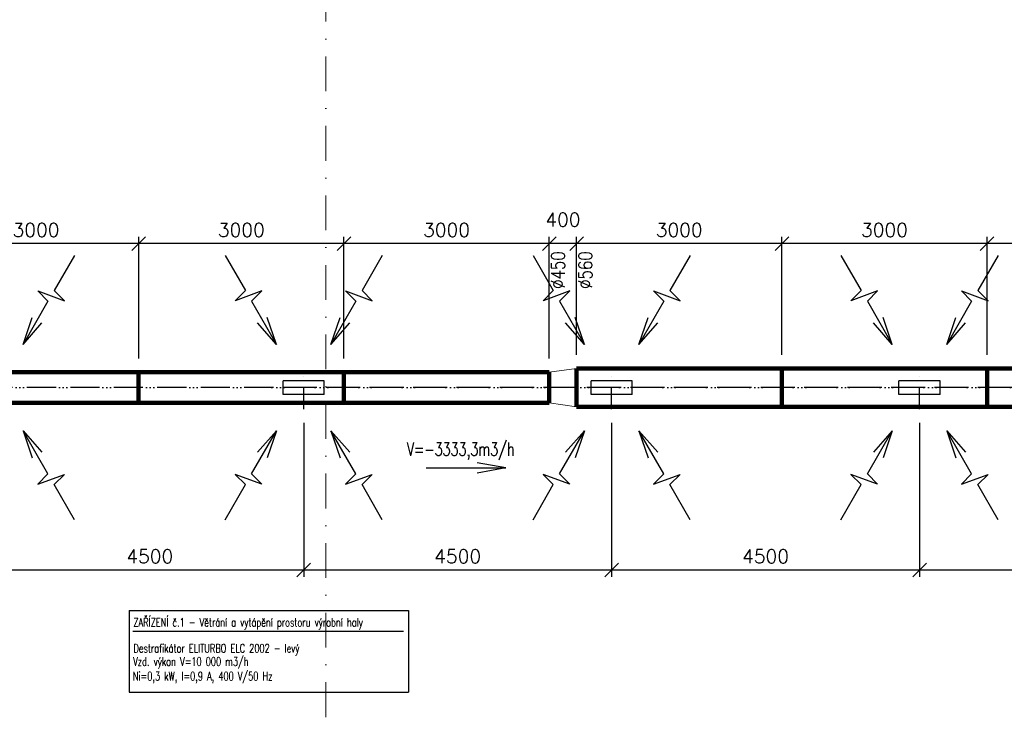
# Model space of a CAD drawing. Header units: millimetres. Extents: x -746391 to 410178, y -169697 to 100555.
# Tile 83 of 179: x 25524 to 39914, y 6104 to 16400. Entities that reach past the tile are written whole.
import ezdxf
from ezdxf.enums import TextEntityAlignment as Align
from ezdxf.lldxf.tags import DXFTag

# ---------------------------------------------------------------- set-up
doc = ezdxf.new("R2010")
doc.units = ezdxf.units.MM
for name, pattern in [('CENTERX2', [101.6, 63.5, -12.7, 12.7, -12.7]), ('DASHDOT', [25.4, 12.7, -6.35, 0, -6.35]), ('PLNA', [1, 1, 0]), ('ČERCHOVANÁ', [25.4, 12.7, -6.35, 0, -6.35])]:
    doc.linetypes.add(name, pattern=pattern)
doc.layers.get('0').update_dxf_attribs({"color": 9})
doc.layers.get('Defpoints').update_dxf_attribs({"color": 9})
doc.layers.add('A99_N_osy', color=9, linetype='CENTERX2', lineweight=9)
for name, color, linetype in [('VZT-KÓTY', 2, 'Continuous'), ('VZT-ODVOD-NEVID', 4, 'ACAD_ISO02W100'), ('VZT-ODVOD-OSY', 30, 'ČERCHOVANÁ'), ('VZT-ODVOD-ZAŘÍZENÍ', 150, 'Continuous'), ('VZT-PŘÍVOD-VÝKON', 2, 'Continuous')]:
    doc.layers.add(name, color=color, linetype=linetype)
doc.styles.add('RomanS', font='romans.shx')
tags = doc.linetypes.add('ACAD_ISO02W100', pattern=[15, 12, -3]).pattern_tags.tags
tags[6:7] = [DXFTag(74, 4), DXFTag(75, 0), DXFTag(340, '0'), DXFTag(46, 1.0), DXFTag(50, 0.0), DXFTag(44, 0.0), DXFTag(45, 0.0)]
tags[4:5] = [DXFTag(74, 4), DXFTag(75, 0), DXFTag(340, '0'), DXFTag(46, 1.0), DXFTag(50, 0.0), DXFTag(44, 0.0), DXFTag(45, 0.0)]
doc.dimstyles.new('VZT100', dxfattribs={"dimscale": 100, "dimtxt": 2, "dimasz": 2, "dimexe": 1, "dimexo": 2, "dimgap": 1, "dimtad": 1, "dimtoh": 1, "dimdec": 0, "dimzin": 0, "dimdsep": 46, "dimtxsty": 'RomanS', "dimblk": 'OBLIQUE', "dimcen": 1, "dimdle": 1, "dimclrd": 256, "dimclre": 256, "dimclrt": 256, "dimadec": 0, "dimazin": 0, "dimtfac": 1, "dimtdec": 0, "dimtmove": 2, "dimatfit": 3, "dimldrblk": 'OBLIQUE', "dimfxl": 1, "dimtolj": 1, "dimtzin": 0, "dimarcsym": 0})

# ---------------------------------------------------------------- blocks, each defined once
blk = doc.blocks.new('_Oblique')
at = {"color": 0, "linetype": 'ByBlock', "lineweight": -2}
blk.add_line((-0.5, -0.5), (0.5, 0.5), dxfattribs=at)
blk = doc.blocks.new('*D1778')
at = {"layer": 'Defpoints', "color": 0, "linetype": 'Continuous', "lineweight": 18, "ltscale": 0.5, "transparency": 16777216}
for p in [(38675, 10710), (43175, 10710), (38675, 8359)]:
    blk.add_point(p, dxfattribs=at)
at = {"layer": 'VZT-KÓTY', "linetype": 'Continuous', "lineweight": -2, "ltscale": 0.5, "transparency": 16777216}
for p, q in [((38675, 10510), (38675, 8259)), ((43175, 10510), (43175, 8259)), ((43275, 8359), (38575, 8359))]:
    blk.add_line(p, q, dxfattribs=at)
at = {"layer": 'VZT-KÓTY', "linetype": 'Continuous', "lineweight": -2, "ltscale": 0.5, "transparency": 16777216, "xscale": 200, "yscale": 200, "zscale": 200, "rotation": 180}
blk.add_blockref('_Oblique', (38675, 8359), dxfattribs=at)
at = {"layer": 'VZT-KÓTY', "linetype": 'Continuous', "lineweight": -2, "ltscale": 0.5, "transparency": 16777216, "xscale": 200, "yscale": 200, "zscale": 200}
blk.add_blockref('_Oblique', (43175, 8359), dxfattribs=at)
at = {"layer": 'VZT-KÓTY', "linetype": 'Continuous', "lineweight": 18, "ltscale": 0.5, "transparency": 16777216, "insert": (40925, 8559), "char_height": 200, "attachment_point": 5, "style": 'RomanS'}
blk.add_mtext('\\A1;4500', dxfattribs=at)
blk = doc.blocks.new('*D1779')
at = {"layer": 'Defpoints', "color": 0, "linetype": 'Continuous', "lineweight": 18, "ltscale": 0.5, "transparency": 16777216}
for p in [(34175, 10710), (38675, 10710), (34175, 8359)]:
    blk.add_point(p, dxfattribs=at)
at = {"layer": 'VZT-KÓTY', "linetype": 'Continuous', "lineweight": -2, "ltscale": 0.5, "transparency": 16777216}
for p, q in [((34175, 10510), (34175, 8259)), ((38675, 10510), (38675, 8259)), ((38775, 8359), (34075, 8359))]:
    blk.add_line(p, q, dxfattribs=at)
at = {"layer": 'VZT-KÓTY', "linetype": 'Continuous', "lineweight": -2, "ltscale": 0.5, "transparency": 16777216, "xscale": 200, "yscale": 200, "zscale": 200, "rotation": 180}
blk.add_blockref('_Oblique', (34175, 8359), dxfattribs=at)
at = {"layer": 'VZT-KÓTY', "linetype": 'Continuous', "lineweight": -2, "ltscale": 0.5, "transparency": 16777216, "xscale": 200, "yscale": 200, "zscale": 200}
blk.add_blockref('_Oblique', (38675, 8359), dxfattribs=at)
at = {"layer": 'VZT-KÓTY', "linetype": 'Continuous', "lineweight": 18, "ltscale": 0.5, "transparency": 16777216, "insert": (36425, 8559), "char_height": 200, "attachment_point": 5, "style": 'RomanS'}
blk.add_mtext('\\A1;4500', dxfattribs=at)
blk = doc.blocks.new('*D1780')
at = {"layer": 'Defpoints', "color": 0, "linetype": 'Continuous', "lineweight": 18, "ltscale": 0.5, "transparency": 16777216}
for p in [(29675, 10710), (34175, 10710), (29675, 8359)]:
    blk.add_point(p, dxfattribs=at)
at = {"layer": 'VZT-KÓTY', "linetype": 'Continuous', "lineweight": -2, "ltscale": 0.5, "transparency": 16777216}
for p, q in [((29675, 10510), (29675, 8259)), ((34175, 10510), (34175, 8259)), ((34275, 8359), (29575, 8359))]:
    blk.add_line(p, q, dxfattribs=at)
at = {"layer": 'VZT-KÓTY', "linetype": 'Continuous', "lineweight": -2, "ltscale": 0.5, "transparency": 16777216, "xscale": 200, "yscale": 200, "zscale": 200, "rotation": 180}
blk.add_blockref('_Oblique', (29675, 8359), dxfattribs=at)
at = {"layer": 'VZT-KÓTY', "linetype": 'Continuous', "lineweight": -2, "ltscale": 0.5, "transparency": 16777216, "xscale": 200, "yscale": 200, "zscale": 200}
blk.add_blockref('_Oblique', (34175, 8359), dxfattribs=at)
at = {"layer": 'VZT-KÓTY', "linetype": 'Continuous', "lineweight": 18, "ltscale": 0.5, "transparency": 16777216, "insert": (31925, 8559), "char_height": 200, "attachment_point": 5, "style": 'RomanS'}
blk.add_mtext('\\A1;4500', dxfattribs=at)
blk = doc.blocks.new('*D1781')
at = {"layer": 'Defpoints', "color": 0, "linetype": 'Continuous', "lineweight": 18, "ltscale": 0.5, "transparency": 16777216}
for p in [(25175, 10710), (29675, 10710), (25175, 8359)]:
    blk.add_point(p, dxfattribs=at)
at = {"layer": 'VZT-KÓTY', "linetype": 'Continuous', "lineweight": -2, "ltscale": 0.5, "transparency": 16777216}
for p, q in [((25175, 10510), (25175, 8259)), ((29675, 10510), (29675, 8259)), ((29775, 8359), (25075, 8359))]:
    blk.add_line(p, q, dxfattribs=at)
at = {"layer": 'VZT-KÓTY', "linetype": 'Continuous', "lineweight": -2, "ltscale": 0.5, "transparency": 16777216, "xscale": 200, "yscale": 200, "zscale": 200, "rotation": 180}
blk.add_blockref('_Oblique', (25175, 8359), dxfattribs=at)
at = {"layer": 'VZT-KÓTY', "linetype": 'Continuous', "lineweight": -2, "ltscale": 0.5, "transparency": 16777216, "xscale": 200, "yscale": 200, "zscale": 200}
blk.add_blockref('_Oblique', (29675, 8359), dxfattribs=at)
at = {"layer": 'VZT-KÓTY', "linetype": 'Continuous', "lineweight": 18, "ltscale": 0.5, "transparency": 16777216, "insert": (27425, 8559), "char_height": 200, "attachment_point": 5, "style": 'RomanS'}
blk.add_mtext('\\A1;4500', dxfattribs=at)
blk = doc.blocks.new('*D1804')
at = {"layer": 'Defpoints', "color": 0, "linetype": 'Continuous', "lineweight": 18, "ltscale": 0.5, "transparency": 16777216}
for p in [(39663, 13129), (39663, 11305), (42263, 11305)]:
    blk.add_point(p, dxfattribs=at)
at = {"layer": 'VZT-KÓTY', "linetype": 'Continuous', "lineweight": -2, "ltscale": 0.5, "transparency": 16777216}
for p, q in [((42363, 13129), (39563, 13129)), ((39663, 11505), (39663, 13229)), ((42263, 11505), (42263, 13229))]:
    blk.add_line(p, q, dxfattribs=at)
at = {"layer": 'VZT-KÓTY', "linetype": 'Continuous', "lineweight": -2, "ltscale": 0.5, "transparency": 16777216, "xscale": 200, "yscale": 200, "zscale": 200, "rotation": 180}
blk.add_blockref('_Oblique', (39663, 13129), dxfattribs=at)
at = {"layer": 'VZT-KÓTY', "linetype": 'Continuous', "lineweight": -2, "ltscale": 0.5, "transparency": 16777216, "xscale": 200, "yscale": 200, "zscale": 200}
blk.add_blockref('_Oblique', (42263, 13129), dxfattribs=at)
at = {"layer": 'VZT-KÓTY', "linetype": 'Continuous', "lineweight": 18, "ltscale": 0.5, "transparency": 16777216, "insert": (40963, 13329), "char_height": 200, "attachment_point": 5, "style": 'RomanS'}
blk.add_mtext('\\A1;3000+', dxfattribs=at)
blk = doc.blocks.new('*D1805')
at = {"layer": 'Defpoints', "color": 0, "linetype": 'Continuous', "lineweight": 18, "ltscale": 0.5, "transparency": 16777216}
for p in [(36663, 13129), (36663, 11305), (39663, 11305)]:
    blk.add_point(p, dxfattribs=at)
at = {"layer": 'VZT-KÓTY', "linetype": 'Continuous', "lineweight": -2, "ltscale": 0.5, "transparency": 16777216}
for p, q in [((39763, 13129), (36563, 13129)), ((36663, 11505), (36663, 13229)), ((39663, 11505), (39663, 13229))]:
    blk.add_line(p, q, dxfattribs=at)
at = {"layer": 'VZT-KÓTY', "linetype": 'Continuous', "lineweight": -2, "ltscale": 0.5, "transparency": 16777216, "xscale": 200, "yscale": 200, "zscale": 200, "rotation": 180}
blk.add_blockref('_Oblique', (36663, 13129), dxfattribs=at)
at = {"layer": 'VZT-KÓTY', "linetype": 'Continuous', "lineweight": -2, "ltscale": 0.5, "transparency": 16777216, "xscale": 200, "yscale": 200, "zscale": 200}
blk.add_blockref('_Oblique', (39663, 13129), dxfattribs=at)
at = {"layer": 'VZT-KÓTY', "linetype": 'Continuous', "lineweight": 18, "ltscale": 0.5, "transparency": 16777216, "insert": (38163, 13329), "char_height": 200, "attachment_point": 5, "style": 'RomanS'}
blk.add_mtext('\\A1;3000', dxfattribs=at)
blk = doc.blocks.new('*D1806')
at = {"layer": 'Defpoints', "color": 0, "linetype": 'Continuous', "lineweight": 18, "ltscale": 0.5, "transparency": 16777216}
for p in [(33663, 13129), (33663, 11305), (36663, 11305)]:
    blk.add_point(p, dxfattribs=at)
at = {"layer": 'VZT-KÓTY', "linetype": 'Continuous', "lineweight": -2, "ltscale": 0.5, "transparency": 16777216}
for p, q in [((36763, 13129), (33563, 13129)), ((33663, 11505), (33663, 13229)), ((36663, 11505), (36663, 13229))]:
    blk.add_line(p, q, dxfattribs=at)
at = {"layer": 'VZT-KÓTY', "linetype": 'Continuous', "lineweight": -2, "ltscale": 0.5, "transparency": 16777216, "xscale": 200, "yscale": 200, "zscale": 200, "rotation": 180}
blk.add_blockref('_Oblique', (33663, 13129), dxfattribs=at)
at = {"layer": 'VZT-KÓTY', "linetype": 'Continuous', "lineweight": -2, "ltscale": 0.5, "transparency": 16777216, "xscale": 200, "yscale": 200, "zscale": 200}
blk.add_blockref('_Oblique', (36663, 13129), dxfattribs=at)
at = {"layer": 'VZT-KÓTY', "linetype": 'Continuous', "lineweight": 18, "ltscale": 0.5, "transparency": 16777216, "insert": (35163, 13329), "char_height": 200, "attachment_point": 5, "style": 'RomanS'}
blk.add_mtext('\\A1;3000', dxfattribs=at)
blk = doc.blocks.new('*D1807')
at = {"layer": 'Defpoints', "color": 0, "linetype": 'Continuous', "lineweight": 18, "ltscale": 0.5, "transparency": 16777216}
for p in [(33263, 13129), (33263, 11250), (33663, 11305)]:
    blk.add_point(p, dxfattribs=at)
at = {"layer": 'VZT-KÓTY', "linetype": 'Continuous', "lineweight": -2, "ltscale": 0.5, "transparency": 16777216}
for p, q in [((33763, 13129), (33163, 13129)), ((33263, 11450), (33263, 13229)), ((33663, 11505), (33663, 13229))]:
    blk.add_line(p, q, dxfattribs=at)
at = {"layer": 'VZT-KÓTY', "linetype": 'Continuous', "lineweight": -2, "ltscale": 0.5, "transparency": 16777216, "xscale": 200, "yscale": 200, "zscale": 200, "rotation": 180}
blk.add_blockref('_Oblique', (33263, 13129), dxfattribs=at)
at = {"layer": 'VZT-KÓTY', "linetype": 'Continuous', "lineweight": -2, "ltscale": 0.5, "transparency": 16777216, "xscale": 200, "yscale": 200, "zscale": 200}
blk.add_blockref('_Oblique', (33663, 13129), dxfattribs=at)
at = {"layer": 'VZT-KÓTY', "linetype": 'Continuous', "lineweight": 18, "ltscale": 0.5, "transparency": 16777216, "insert": (33463, 13479), "char_height": 200, "attachment_point": 5, "style": 'RomanS'}
blk.add_mtext('\\A1;400', dxfattribs=at)
blk = doc.blocks.new('*D1808')
at = {"layer": 'Defpoints', "color": 0, "linetype": 'Continuous', "lineweight": 18, "ltscale": 0.5, "transparency": 16777216}
for p in [(30263, 13129), (30263, 11250), (33263, 11250)]:
    blk.add_point(p, dxfattribs=at)
at = {"layer": 'VZT-KÓTY', "linetype": 'Continuous', "lineweight": -2, "ltscale": 0.5, "transparency": 16777216}
for p, q in [((33363, 13129), (30163, 13129)), ((30263, 11450), (30263, 13229)), ((33263, 11450), (33263, 13229))]:
    blk.add_line(p, q, dxfattribs=at)
at = {"layer": 'VZT-KÓTY', "linetype": 'Continuous', "lineweight": -2, "ltscale": 0.5, "transparency": 16777216, "xscale": 200, "yscale": 200, "zscale": 200, "rotation": 180}
blk.add_blockref('_Oblique', (30263, 13129), dxfattribs=at)
at = {"layer": 'VZT-KÓTY', "linetype": 'Continuous', "lineweight": -2, "ltscale": 0.5, "transparency": 16777216, "xscale": 200, "yscale": 200, "zscale": 200}
blk.add_blockref('_Oblique', (33263, 13129), dxfattribs=at)
at = {"layer": 'VZT-KÓTY', "linetype": 'Continuous', "lineweight": 18, "ltscale": 0.5, "transparency": 16777216, "insert": (31763, 13329), "char_height": 200, "attachment_point": 5, "style": 'RomanS'}
blk.add_mtext('\\A1;3000', dxfattribs=at)
blk = doc.blocks.new('*D1809')
at = {"layer": 'Defpoints', "color": 0, "linetype": 'Continuous', "lineweight": 18, "ltscale": 0.5, "transparency": 16777216}
for p in [(27263, 13129), (27263, 11250), (30263, 11250)]:
    blk.add_point(p, dxfattribs=at)
at = {"layer": 'VZT-KÓTY', "linetype": 'Continuous', "lineweight": -2, "ltscale": 0.5, "transparency": 16777216}
for p, q in [((30363, 13129), (27163, 13129)), ((27263, 11450), (27263, 13229)), ((30263, 11450), (30263, 13229))]:
    blk.add_line(p, q, dxfattribs=at)
at = {"layer": 'VZT-KÓTY', "linetype": 'Continuous', "lineweight": -2, "ltscale": 0.5, "transparency": 16777216, "xscale": 200, "yscale": 200, "zscale": 200, "rotation": 180}
blk.add_blockref('_Oblique', (27263, 13129), dxfattribs=at)
at = {"layer": 'VZT-KÓTY', "linetype": 'Continuous', "lineweight": -2, "ltscale": 0.5, "transparency": 16777216, "xscale": 200, "yscale": 200, "zscale": 200}
blk.add_blockref('_Oblique', (30263, 13129), dxfattribs=at)
at = {"layer": 'VZT-KÓTY', "linetype": 'Continuous', "lineweight": 18, "ltscale": 0.5, "transparency": 16777216, "insert": (28763, 13329), "char_height": 200, "attachment_point": 5, "style": 'RomanS'}
blk.add_mtext('\\A1;3000', dxfattribs=at)
blk = doc.blocks.new('*D1810')
at = {"layer": 'Defpoints', "color": 0, "linetype": 'Continuous', "lineweight": 18, "ltscale": 0.5, "transparency": 16777216}
for p in [(24263, 13129), (24263, 11250), (27263, 11250)]:
    blk.add_point(p, dxfattribs=at)
at = {"layer": 'VZT-KÓTY', "linetype": 'Continuous', "lineweight": -2, "ltscale": 0.5, "transparency": 16777216}
for p, q in [((27363, 13129), (24163, 13129)), ((24263, 11450), (24263, 13229)), ((27263, 11450), (27263, 13229))]:
    blk.add_line(p, q, dxfattribs=at)
at = {"layer": 'VZT-KÓTY', "linetype": 'Continuous', "lineweight": -2, "ltscale": 0.5, "transparency": 16777216, "xscale": 200, "yscale": 200, "zscale": 200, "rotation": 180}
blk.add_blockref('_Oblique', (24263, 13129), dxfattribs=at)
at = {"layer": 'VZT-KÓTY', "linetype": 'Continuous', "lineweight": -2, "ltscale": 0.5, "transparency": 16777216, "xscale": 200, "yscale": 200, "zscale": 200}
blk.add_blockref('_Oblique', (27263, 13129), dxfattribs=at)
at = {"layer": 'VZT-KÓTY', "linetype": 'Continuous', "lineweight": 18, "ltscale": 0.5, "transparency": 16777216, "insert": (25763, 13329), "char_height": 200, "attachment_point": 5, "style": 'RomanS'}
blk.add_mtext('\\A1;3000', dxfattribs=at)

msp = doc.modelspace()

# ---------------------------------------------------------------- linework, layer by layer
at = {"layer": 'A99_N_osy', "linetype": 'DASHDOT', "ltscale": 40}
msp.add_line((30000, 100200), (30000, -5085), dxfattribs=at)
at = {"layer": 'VZT-ODVOD-NEVID', "ltscale": 25}
for p, q in [((29975, 11125), (29375, 11125)), ((29375, 10925), (29375, 11125)), ((29975, 10925), (29975, 11125)), ((34475, 11125), (33875, 11125)), ((33875, 10925), (33875, 11125)), ((34475, 10925), (34475, 11125)), ((38975, 11125), (38375, 11125)), ((38375, 10925), (38375, 11125)), ((38975, 10925), (38975, 11125)), ((29975, 10925), (29375, 10925)), ((34475, 10925), (33875, 10925)), ((38975, 10925), (38375, 10925))]:
    msp.add_line(p, q, dxfattribs=at)
at = {"layer": 'VZT-ODVOD-OSY', "ltscale": 25}
for p, q in [((29675, 10710), (29675, 11340)), ((34175, 10710), (34175, 11340)), ((38675, 10710), (38675, 11340)), ((74850, 11025), (15425, 11025)), ((79350, 11025), (19925, 11025)), ((83850, 11025), (24425, 11025)), ((88750, 11025), (28925, 11025))]:
    msp.add_line(p, q, dxfattribs=at)
at = {"layer": 'VZT-ODVOD-ZAŘÍZENÍ', "lineweight": 90}
for p, q in [((33262.5, 11250), (15662.5, 11250)), ((27262.5, 10800), (27262.5, 11250)), ((30262.5, 10800), (30262.5, 11250)), ((33262.5, 10800), (33262.5, 11250)), ((33662.5, 10745), (33662.5, 11305)), ((42262.5, 11305), (33662.5, 11305)), ((36662.5, 10745), (36662.5, 11305)), ((39662.5, 10745), (39662.5, 11305)), ((33262.5, 10800), (15662.5, 10800)), ((42262.5, 10745), (33662.5, 10745))]:
    msp.add_line(p, q, dxfattribs=at)
at = {"layer": 'VZT-ODVOD-ZAŘÍZENÍ', "linetype": 'Continuous', "lineweight": 18, "ltscale": 0.5}
for p, q in [((33262.5, 11250), (33662.5, 11305)), ((33262.5, 10800), (33662.5, 10745))]:
    msp.add_line(p, q, dxfattribs=at)
at = {"layer": 'VZT-PŘÍVOD-VÝKON'}
for p, q in [((26323.6, 12956.2), (26027.9, 12443.9)), ((28526.4, 12956.2), (28822.1, 12443.9)), ((30823.6, 12956.2), (30527.9, 12443.9)), ((33026.4, 12956.2), (33322.1, 12443.9)), ((35323.6, 12956.2), (35027.9, 12443.9)), ((37526.4, 12956.2), (37822.1, 12443.9)), ((39823.6, 12956.2), (39527.9, 12443.9)), ((25787, 12436.3), (26177.7, 12294.1)), ((25936.9, 12286.4), (25787, 12436.3)), ((26027.9, 12443.9), (26177.7, 12294.1)), ((28822.1, 12443.9), (28672.3, 12294.1)), ((29063, 12436.3), (28672.3, 12294.1)), ((28913.1, 12286.4), (29063, 12436.3)), ((30287, 12436.3), (30677.7, 12294.1)), ((30436.9, 12286.4), (30287, 12436.3)), ((30527.9, 12443.9), (30677.7, 12294.1)), ((33322.1, 12443.9), (33172.3, 12294.1)), ((33563, 12436.3), (33172.3, 12294.1)), ((33413.1, 12286.4), (33563, 12436.3)), ((34787, 12436.3), (35177.7, 12294.1)), ((34936.9, 12286.4), (34787, 12436.3)), ((35027.9, 12443.9), (35177.7, 12294.1)), ((37822.1, 12443.9), (37672.3, 12294.1)), ((38063, 12436.3), (37672.3, 12294.1)), ((37913.1, 12286.4), (38063, 12436.3)), ((39287, 12436.3), (39677.7, 12294.1)), ((39436.9, 12286.4), (39287, 12436.3)), ((39527.9, 12443.9), (39677.7, 12294.1)), ((25936.9, 12286.4), (25572.9, 11655.9)), ((28913.1, 12286.4), (29277.1, 11655.9)), ((30436.9, 12286.4), (30072.9, 11655.9)), ((33413.1, 12286.4), (33777.1, 11655.9)), ((34936.9, 12286.4), (34572.9, 11655.9)), ((37913.1, 12286.4), (38277.1, 11655.9)), ((39436.9, 12286.4), (39072.9, 11655.9)), ((25572.9, 11655.9), (25848.6, 11969.6)), ((25573, 11655.3), (25706.8, 12050.9)), ((29277.1, 11655.9), (29001.4, 11969.6)), ((29277, 11655.3), (29143.2, 12050.9)), ((30072.9, 11655.9), (30348.6, 11969.6)), ((30073, 11655.3), (30206.8, 12050.9)), ((33777.1, 11655.9), (33501.4, 11969.6)), ((33777, 11655.3), (33643.2, 12050.9)), ((34572.9, 11655.9), (34848.6, 11969.6)), ((34573, 11655.3), (34706.8, 12050.9)), ((38277.1, 11655.9), (38001.4, 11969.6)), ((38277, 11655.3), (38143.2, 12050.9)), ((39072.9, 11655.9), (39348.6, 11969.6)), ((39073, 11655.3), (39206.8, 12050.9)), ((25936.9, 9763.6), (25572.9, 10394.1)), ((25572.9, 10394.1), (25848.6, 10080.4)), ((25573, 10394.7), (25706.8, 9999.1)), ((28913.1, 9763.6), (29277.1, 10394.1)), ((29277.1, 10394.1), (29001.4, 10080.4)), ((29277, 10394.7), (29143.2, 9999.1)), ((30436.9, 9763.6), (30072.9, 10394.1)), ((30072.9, 10394.1), (30348.6, 10080.4)), ((30073, 10394.7), (30206.8, 9999.1)), ((33413.1, 9763.6), (33777.1, 10394.1)), ((33777.1, 10394.1), (33501.4, 10080.4)), ((33777, 10394.7), (33643.2, 9999.1)), ((34936.9, 9763.6), (34572.9, 10394.1)), ((34572.9, 10394.1), (34848.6, 10080.4)), ((34573, 10394.7), (34706.8, 9999.1)), ((37913.1, 9763.6), (38277.1, 10394.1)), ((38277.1, 10394.1), (38001.4, 10080.4)), ((38277, 10394.7), (38143.2, 9999.1)), ((39436.9, 9763.6), (39072.9, 10394.1)), ((39072.9, 10394.1), (39348.6, 10080.4)), ((39073, 10394.7), (39206.8, 9999.1)), ((31466, 9850.5), (32631.2, 9850.5)), ((32631.2, 9850.5), (32209.1, 9927.3)), ((32631.2, 9850.5), (32209.1, 9773.7)), ((25936.9, 9763.6), (25787, 9613.7)), ((25787, 9613.7), (26177.7, 9755.9)), ((26027.9, 9606.1), (26177.7, 9755.9)), ((29063, 9613.7), (28672.3, 9755.9)), ((28822.1, 9606.1), (28672.3, 9755.9)), ((28913.1, 9763.6), (29063, 9613.7)), ((30436.9, 9763.6), (30287, 9613.7)), ((30287, 9613.7), (30677.7, 9755.9)), ((30527.9, 9606.1), (30677.7, 9755.9)), ((33563, 9613.7), (33172.3, 9755.9)), ((33322.1, 9606.1), (33172.3, 9755.9)), ((33413.1, 9763.6), (33563, 9613.7)), ((34936.9, 9763.6), (34787, 9613.7)), ((34787, 9613.7), (35177.7, 9755.9)), ((35027.9, 9606.1), (35177.7, 9755.9)), ((38063, 9613.7), (37672.3, 9755.9)), ((37822.1, 9606.1), (37672.3, 9755.9)), ((37913.1, 9763.6), (38063, 9613.7)), ((39436.9, 9763.6), (39287, 9613.7)), ((39287, 9613.7), (39677.7, 9755.9)), ((39527.9, 9606.1), (39677.7, 9755.9)), ((26323.6, 9093.8), (26027.9, 9606.1)), ((28526.4, 9093.8), (28822.1, 9606.1)), ((30823.6, 9093.8), (30527.9, 9606.1)), ((33026.4, 9093.8), (33322.1, 9606.1)), ((35323.6, 9093.8), (35027.9, 9606.1)), ((37526.4, 9093.8), (37822.1, 9606.1)), ((39823.6, 9093.8), (39527.9, 9606.1))]:
    msp.add_line(p, q, dxfattribs=at)
at = {"layer": 'VZT-PŘÍVOD-VÝKON', "linetype": 'PLNA', "ltscale": 2}
for p, q in [((27121.9, 7767.7), (27121.9, 6575.2)), ((27121.9, 7767.7), (31205.7, 7767.7)), ((31205.7, 7767.7), (31205.7, 6575.2)), ((27178.5, 7466.4), (31135.7, 7466.4)), ((27121.9, 6575.2), (31205.7, 6575.2))]:
    msp.add_line(p, q, dxfattribs=at)

# ---------------------------------------------------------------- texts
at = {"layer": 'VZT-KÓTY', "style": 'RomanS', "width": 0.8}
for s, p in [('%%C450', (33491.8, 12467.7)), ('%%C560', (33891.1, 12467.7))]:
    msp.add_text(s, height=200, rotation=90, dxfattribs=at).set_placement(p)
at = {"layer": 'VZT-PŘÍVOD-VÝKON', "style": 'RomanS', "width": 0.7}
msp.add_text('V=-3333,3m3/h', height=193.375, dxfattribs=at).set_placement((31969.1, 9969.9), align=Align.BOTTOM_CENTER)
at = {"layer": 'VZT-PŘÍVOD-VÝKON', "linetype": 'PLNA', "ltscale": 2, "style": 'RomanS', "width": 0.7}
for s, p in [('ZAŘÍZENÍ č.1 - Větrání a vytápění prostoru výrobní haly ', (27186.9, 7532.1)), ('Destrafikátor ELITURBO ELC 2002 - levý', (27186.9, 7152.7)), ('Vzd. výkon V=10 000 m3/h', (27181.7, 6959.4)), ('Ni=0,3 kW, I=0,9 A, 400 V/50 Hz', (27178.7, 6745.8))]:
    msp.add_text(s, height=125, dxfattribs=at).set_placement(p)

# ---------------------------------------------------------------- dimensions: what is measured, and where the dimension line sits
at = {"layer": 'VZT-KÓTY', "linetype": 'Continuous', "lineweight": 18, "ltscale": 0.5}
for base, p1, p2, picture, middle in [((33262.5, 13129.4), (33662.5, 11305), (33262.5, 11250), '*D1807', (33462.5, 13479.4)), ((24262.5, 13129.4), (27262.5, 11250), (24262.5, 11250), '*D1810', (25762.5, 13329.4)), ((27262.5, 13129.4), (30262.5, 11250), (27262.5, 11250), '*D1809', (28762.5, 13329.4)), ((30262.5, 13129.4), (33262.5, 11250), (30262.5, 11250), '*D1808', (31762.5, 13329.4)), ((33662.5, 13129.4), (36662.5, 11305), (33662.5, 11305), '*D1806', (35162.5, 13329.4)), ((36662.5, 13129.4), (39662.5, 11305), (36662.5, 11305), '*D1805', (38162.5, 13329.4)), ((25175, 8358.8), (29675, 10710), (25175, 10710), '*D1781', (27425, 8558.8)), ((29675, 8358.8), (34175, 10710), (29675, 10710), '*D1780', (31925, 8558.8)), ((34175, 8358.8), (38675, 10710), (34175, 10710), '*D1779', (36425, 8558.8)), ((38675, 8358.8), (43175, 10710), (38675, 10710), '*D1778', (40925, 8558.8))]:
    dim = msp.add_linear_dim(base=base, p1=p1, p2=p2, dimstyle='VZT100', dxfattribs=at)
    dim.commit()
    dim.dimension.update_dxf_attribs({"geometry": picture, "text_midpoint": middle})
dim = msp.add_linear_dim(base=(39662.5, 13129.4), p1=(42262.5, 11305), p2=(39662.5, 11305), text='3000+', dimstyle='VZT100', dxfattribs=at)
dim.commit()
dim.dimension.update_dxf_attribs({"geometry": '*D1804', "text_midpoint": (40962.5, 13329.4)})

doc.saveas('drawing.dxf')
